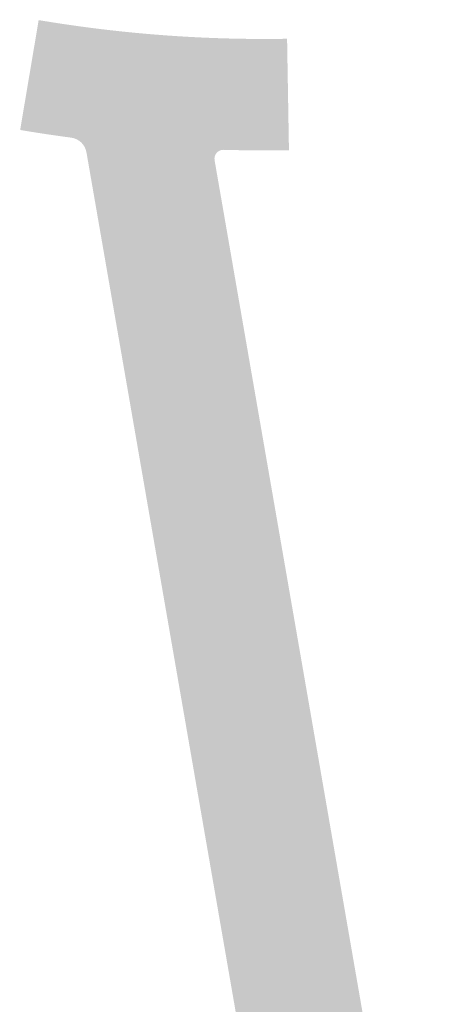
# Model space of a CAD drawing. Header units: metres. Extents: x -862 to 1262, y -354 to 644.
# Tile 241 of 256: x -176 to -153, y 455 to 510. Entities that reach past the tile are written whole.
import ezdxf

# ---------------------------------------------------------------- set-up
doc = ezdxf.new("R2010")
doc.units = ezdxf.units.M
doc.header["$LTSCALE"] = 0.5
doc.layers.add('BPR_Verkehr_220520', color=7, linetype='Continuous')

msp = doc.modelspace()

# ---------------------------------------------------------------- hatches: boundary and pattern name
at = {"layer": 'BPR_Verkehr_220520', "linetype": 'Continuous', "lineweight": 0, "true_color": 0xb8d2a6, "transparency": 33554687}
h = msp.add_hatch(color=9, dxfattribs=at)
edge = h.paths.add_edge_path()
edge.add_line((-175.0779959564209, 509.855722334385), (-175.3271930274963, 508.3765668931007))
edge.add_arc((-162.4305361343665, 584.9270651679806), 77.62926345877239, 260.4370348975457, 270.9605564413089)
edge.add_line((-161.1291523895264, 507.3087107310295), (-161.1542985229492, 508.8084999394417))
edge.add_arc((-162.4305361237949, 584.9270652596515), 76.12926355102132, 260.43703489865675, 270.96055643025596, ccw=False)
at = {"layer": 'BPR_Verkehr_220520', "linetype": 'Continuous', "lineweight": 0, "true_color": 0xf7dcdc, "transparency": 33554687}
h = msp.add_hatch(color=254, dxfattribs=at)
edge = h.paths.add_edge_path()
edge.add_arc((-164.302480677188, 502.5690730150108), 1.999999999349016, 88.69792768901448, 189.841554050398, ccw=False)
edge.add_line((-164.2570336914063, 504.5685565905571), (-164.2570336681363, 504.5685565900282))
edge.add_arc((-162.4305361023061, 584.9270653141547), 80.37926360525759, 268.6979277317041, 270.9605563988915)
edge.add_line((-161.083051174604, 504.5590971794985), (-161.0830511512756, 504.5590971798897))
edge.add_line((-161.0830511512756, 504.5590971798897), (-161.1291523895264, 507.3087107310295))
edge.add_arc((-162.4305361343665, 584.9270651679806), 77.62926345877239, 260.4370348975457, 270.9605564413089, ccw=False)
edge.add_line((-175.3271930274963, 508.3765668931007), (-175.7840543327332, 505.6647819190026))
edge.add_arc((-162.4305363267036, 584.9270637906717), 80.37926206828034, 260.4370348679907, 262.450509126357)
edge.add_arc((-173.3851149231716, 502.2705543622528), 3.000000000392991, 9.8415540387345, 82.45050914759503, ccw=False)
edge.add_line((-170.4292623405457, 502.7833267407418), (-161.2022281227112, 449.594516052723))
edge.add_line((-161.2022281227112, 449.594516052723), (-160.2169439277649, 449.7654401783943))
edge.add_line((-160.2169439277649, 449.7654401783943), (-159.8750956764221, 447.7948717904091))
edge.add_line((-159.8750956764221, 447.7948717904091), (-160.8603798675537, 447.6239476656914))
edge.add_line((-160.8603798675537, 447.6239476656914), (-156.0435452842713, 419.85752815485))
edge.add_line((-156.0435452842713, 419.85752815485), (-155.058261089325, 420.0284522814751))
edge.add_line((-155.058261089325, 420.0284522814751), (-154.7164128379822, 418.0578838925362))
edge.add_line((-154.7164128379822, 418.0578838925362), (-155.7016970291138, 417.8869597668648))
edge.add_line((-155.7016970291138, 417.8869597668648), (-154.7751042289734, 412.5456585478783))
edge.add_line((-154.7751042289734, 412.5456585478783), (-154.7751039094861, 412.5456585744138))
edge.add_arc((-221.4101881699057, 1214.829471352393), 805.0463034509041, 274.7479034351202, 274.8902403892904)
edge.add_line((-152.7822392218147, 412.7136721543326), (-152.7822389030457, 412.7136721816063))
edge.add_line((-152.7822389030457, 412.7136721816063), (-152.7822382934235, 412.7136722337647))
edge.add_arc((-221.4101886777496, 1214.829469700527), 805.0463018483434, 274.8902405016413, 275.0336529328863)
edge.add_line((-150.7747441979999, 412.8879617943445), (-150.7747435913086, 412.8879618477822))
edge.add_line((-150.7747435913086, 412.8879618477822), (-164.5269935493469, 492.1621687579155))
edge.add_line((-164.5269935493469, 492.1621687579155), (-165.5122777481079, 491.9912446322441))
edge.add_line((-165.5122777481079, 491.9912446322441), (-166.0250501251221, 494.947097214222))
edge.add_line((-166.0250501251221, 494.947097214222), (-165.0397659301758, 495.1180213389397))
edge.add_line((-165.0397659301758, 495.1180213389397), (-166.2730490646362, 502.2272247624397))
at = {"layer": 'BPR_Verkehr_220520', "linetype": 'Continuous', "lineweight": 0, "true_color": 0xb8d2a6, "transparency": 33554687}
h = msp.add_hatch(color=9, dxfattribs=at)
edge = h.paths.add_edge_path()
edge.add_line((-172.3998307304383, 502.4414784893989), (-156.7765733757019, 412.3819362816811))
edge.add_line((-156.7765733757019, 412.3819362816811), (-156.7765729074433, 412.3819363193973))
edge.add_arc((-221.4101887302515, 1214.829470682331), 805.0463028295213, 274.6049815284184, 274.7479034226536)
edge.add_line((-154.7751046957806, 412.5456585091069), (-154.7751042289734, 412.5456585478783))
edge.add_line((-154.7751042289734, 412.5456585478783), (-155.7016970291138, 417.8869597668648))
edge.add_line((-155.7016970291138, 417.8869597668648), (-154.7164128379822, 418.0578838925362))
edge.add_line((-154.7164128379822, 418.0578838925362), (-155.058261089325, 420.0284522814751))
edge.add_line((-155.058261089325, 420.0284522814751), (-156.0435452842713, 419.85752815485))
edge.add_line((-156.0435452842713, 419.85752815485), (-160.8603798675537, 447.6239476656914))
edge.add_line((-160.8603798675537, 447.6239476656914), (-159.8750956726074, 447.7948717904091))
edge.add_line((-159.8750956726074, 447.7948717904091), (-160.2169439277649, 449.7654401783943))
edge.add_line((-160.2169439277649, 449.7654401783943), (-161.2022281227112, 449.594516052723))
edge.add_line((-161.2022281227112, 449.594516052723), (-170.4292623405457, 502.7833267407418))
edge.add_arc((-173.3851149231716, 502.2705543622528), 3.000000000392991, 9.84155403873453, 82.45050914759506)
edge.add_arc((-162.4305363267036, 584.9270637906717), 80.37926206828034, 260.4370348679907, 262.450509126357, ccw=False)
edge.add_line((-175.7840543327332, 505.6647819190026), (-176.1163171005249, 503.6925746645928))
edge.add_line((-176.1163171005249, 503.6925746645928), (-176.1163170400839, 503.6925746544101))
edge.add_arc((-162.4305361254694, 584.9270652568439), 82.37926354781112, 260.4370349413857, 262.450509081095)
edge.add_line((-173.2537324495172, 503.2618861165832), (-173.2537323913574, 503.2618861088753))
edge.add_arc((-173.3851149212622, 502.2705543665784), 0.9999999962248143, 9.841553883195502, 82.4505092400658, ccw=False)
h = msp.add_hatch(color=9, dxfattribs=at)
edge = h.paths.add_edge_path()
edge.add_arc((-164.7250308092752, 502.0795690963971), 0.4999999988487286, 88.41357582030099, 189.8415541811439, ccw=False)
edge.add_line((-164.7111884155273, 502.5793774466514), (-164.7111884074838, 502.5793774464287))
edge.add_arc((-162.4305360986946, 584.9270652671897), 82.37926355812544, 268.4135758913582, 270.9605564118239)
edge.add_line((-161.0495229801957, 502.5593782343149), (-161.0495229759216, 502.5593782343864))
edge.add_line((-161.0495229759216, 502.5593782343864), (-161.0830511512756, 504.5590971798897))
edge.add_line((-161.0830511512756, 504.5590971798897), (-161.083051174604, 504.5590971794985))
edge.add_arc((-162.4305361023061, 584.9270653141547), 80.37926360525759, 268.6979277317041, 270.9605563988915, ccw=False)
edge.add_line((-164.2570336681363, 504.5685565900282), (-164.2570336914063, 504.5685565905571))
edge.add_arc((-164.302480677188, 502.5690730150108), 1.999999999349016, 88.69792768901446, 189.841554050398)
edge.add_line((-166.2730490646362, 502.2272247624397), (-165.0397659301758, 495.1180213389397))
edge.add_line((-165.0397659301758, 495.1180213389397), (-166.0250501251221, 494.947097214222))
edge.add_line((-166.0250501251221, 494.947097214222), (-165.5122777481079, 491.9912446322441))
edge.add_line((-165.5122777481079, 491.9912446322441), (-164.5269935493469, 492.1621687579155))
edge.add_line((-164.5269935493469, 492.1621687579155), (-150.7747435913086, 412.8879618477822))
edge.add_line((-150.7747435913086, 412.8879618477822), (-150.7747428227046, 412.887961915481))
edge.add_arc((-221.4101884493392, 1214.829469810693), 805.0463019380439, 275.0336530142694, 275.1050712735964)
edge.add_line((-149.7751908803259, 412.9766308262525), (-149.7751901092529, 412.9766308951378))
edge.add_line((-149.7751901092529, 412.9766308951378), (-165.2176729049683, 501.994107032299))

doc.saveas('drawing.dxf')
